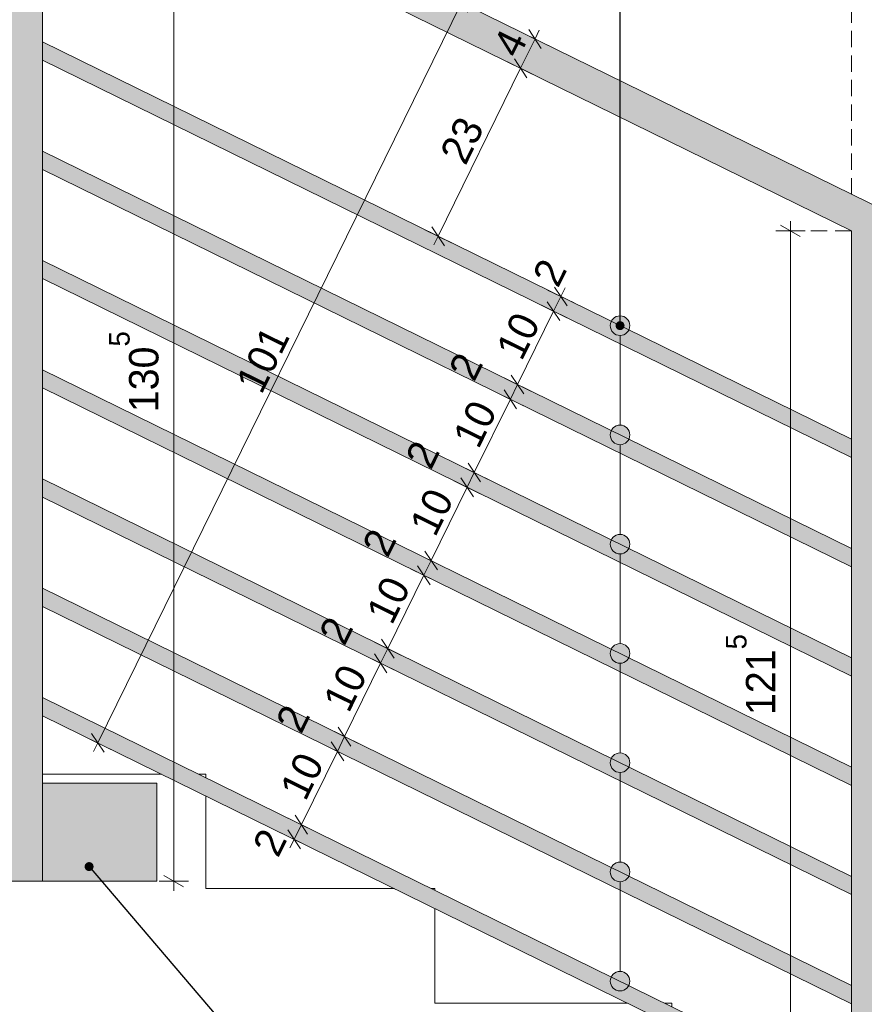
# Model space of a CAD drawing. Extents: x -445637 to -363038, y -16784 to 2261.
# Tile 6 of 29: x -439149 to -438116, y -15784 to -14579. Entities that reach past the tile are written whole.
import ezdxf

# ---------------------------------------------------------------- set-up
doc = ezdxf.new("R2010")
doc.units = 0
doc.header["$MEASUREMENT"] = 0
doc.linetypes.add('Krawędzie ukryte', pattern=[30, 20, -10])
doc.layers.add('Arch balustrady', color=7, linetype='Continuous')
doc.layers.add('INWENT WYMIARY', color=7, linetype='Continuous')
for name, color, linetype, lineweight in [('Arch balustrady_Nr_Pióra__21', 7, 'Continuous', 13), ('Arch balustrady_Nr_Pióra__41', 7, 'Continuous', 9), ('Arch balustrady_Nr_Pióra__5', 7, 'Continuous', 13), ('Arch opisy_Nr_Pióra__21', 7, 'Continuous', 13), ('INWENT WYMIARY_Nr_Pióra__21', 7, 'Continuous', 13), ('Istniejące schody_Nr_Pióra__5', 7, 'Continuous', 13)]:
    doc.layers.add(name, color=color, linetype=linetype, lineweight=lineweight)
doc.layers.add('arch wypelnienia_Nr_Pióra__2', color=7, linetype='Continuous', lineweight=13, true_color=0x7f7f7f)
doc.styles.add('GENERATED_STYLE_1', font='txt')
doc.styles.add('GENERATED_STYLE_2', font='txt')
doc.dimstyles.new('GENERATED_STYLE__1', dxfattribs={"dimtxt": 35.999999, "dimasz": 18.24, "dimexe": 0.18, "dimexo": 0, "dimgap": 0.09, "dimtad": 1, "dimdec": 0, "dimlfac": 0.1, "dimzin": 0, "dimdsep": 46, "dimtxsty": 'GENERATED_STYLE_1', "dimblk": 'ARROWHEAD_2', "dimblk1": 'ARROWHEAD_2', "dimblk2": 'ARROWHEAD_2', "dimcen": 0.09, "dimclrd": 7, "dimclre": 7, "dimclrt": 7, "dimazin": 0, "dimtfac": 1, "dimtdec": 4, "dimtmove": 0, "dimatfit": 3, "dimfxl": 0, "dimtolj": 1, "dimtzin": 0, "dimarcsym": 0})
doc.dimstyles.new('GENERATED_STYLE__2', dxfattribs={"dimtxt": 35.999999, "dimasz": 18.24, "dimexe": 0.18, "dimexo": 0, "dimgap": 0.09, "dimtad": 1, "dimdec": 0, "dimlfac": 0.1, "dimzin": 0, "dimdsep": 46, "dimtxsty": 'GENERATED_STYLE_1', "dimblk": 'ARROWHEAD_2', "dimblk1": 'ARROWHEAD_2', "dimblk2": 'ARROWHEAD_2', "dimcen": 0.09, "dimclrd": 7, "dimclre": 7, "dimclrt": 7, "dimazin": 0, "dimtfac": 1, "dimtdec": 4, "dimtmove": 2, "dimatfit": 3, "dimfxl": 0, "dimtolj": 1, "dimtzin": 0, "dimarcsym": 0})
doc.dimstyles.new('GENERATED_STYLE__3', dxfattribs={"dimtxt": 35.999999, "dimasz": 18.24, "dimexe": 0.18, "dimexo": 0, "dimgap": 0.09, "dimtad": 1, "dimtih": 1, "dimtoh": 1, "dimdec": 0, "dimlfac": 0.1, "dimzin": 0, "dimdsep": 46, "dimtxsty": 'GENERATED_STYLE_1', "dimblk": 'ARROWHEAD_2', "dimblk1": 'ARROWHEAD_2', "dimblk2": 'ARROWHEAD_2', "dimcen": 0.09, "dimclrd": 7, "dimclre": 7, "dimclrt": 7, "dimazin": 0, "dimtfac": 1, "dimtdec": 4, "dimtmove": 0, "dimatfit": 3, "dimfxl": 0, "dimtolj": 1, "dimtzin": 0, "dimarcsym": 0})
doc.dimstyles.new('GENERATED_STYLE__7', dxfattribs={"dimtxt": 0.18, "dimasz": 21.888, "dimexe": 0.18, "dimexo": 0.0625, "dimgap": 0.09, "dimtad": 0, "dimtih": 1, "dimtoh": 1, "dimdec": 4, "dimzin": 0, "dimdsep": 46, "dimcen": 0.09, "dimadec": 0, "dimazin": 0, "dimtfac": 1, "dimtdec": 4, "dimtmove": 0, "dimatfit": 3, "dimldrblk": 'ARROWHEAD_11', "dimfxl": 0, "dimtolj": 1, "dimtzin": 0, "dimarcsym": 0})

# ---------------------------------------------------------------- blocks, each defined once
blk = doc.blocks.new('Linia_1', base_point=(-438414.6, -14953.8))
at = {"layer": 'Arch balustrady_Nr_Pióra__21', "linetype": 'Continuous'}
for points in [[(-438402.6, -14953.8), (-438403.6, -14949.2), (-438406.2, -14945.3), (-438410.1, -14942.7), (-438414.6, -14941.8), (-438419.2, -14942.7), (-438423.1, -14945.3), (-438425.7, -14949.2), (-438426.6, -14953.8), (-438425.7, -14958.4), (-438423.1, -14962.3), (-438419.2, -14964.9), (-438414.6, -14965.8), (-438410.1, -14964.9), (-438406.2, -14962.3), (-438403.6, -14958.4)], [(-438402.6, -15087.5), (-438403.6, -15082.9), (-438406.2, -15079), (-438410.1, -15076.4), (-438414.6, -15075.5), (-438419.2, -15076.4), (-438423.1, -15079), (-438425.7, -15082.9), (-438426.6, -15087.5), (-438425.7, -15092.1), (-438423.1, -15095.9), (-438419.2, -15098.5), (-438414.6, -15099.5), (-438410.1, -15098.5), (-438406.2, -15095.9), (-438403.6, -15092.1)]]:
    blk.add_hatch(color=256, dxfattribs=at).paths.add_polyline_path(points, flags=0)
for centre in [(-438414.6, -14953.8), (-438414.6, -15087.5)]:
    blk.add_circle(centre, 12, dxfattribs=at)
at = {"layer": 'Arch balustrady_Nr_Pióra__41', "linetype": 'Continuous'}
blk.add_line((-438414.6, -14965.8), (-438414.6, -15075.5), dxfattribs=at)
blk = doc.blocks.new('Linia_2', base_point=(-438414.6, -15087.5))
at = {"layer": 'Arch balustrady_Nr_Pióra__21', "linetype": 'Continuous'}
for points in [[(-438402.6, -15087.5), (-438403.6, -15082.9), (-438406.2, -15079), (-438410.1, -15076.4), (-438414.6, -15075.5), (-438419.2, -15076.4), (-438423.1, -15079), (-438425.7, -15082.9), (-438426.6, -15087.5), (-438425.7, -15092.1), (-438423.1, -15095.9), (-438419.2, -15098.5), (-438414.6, -15099.5), (-438410.1, -15098.5), (-438406.2, -15095.9), (-438403.6, -15092.1)], [(-438402.6, -15221.2), (-438403.6, -15216.6), (-438406.2, -15212.7), (-438410.1, -15210.1), (-438414.6, -15209.2), (-438419.2, -15210.1), (-438423.1, -15212.7), (-438425.7, -15216.6), (-438426.6, -15221.2), (-438425.7, -15225.8), (-438423.1, -15229.6), (-438419.2, -15232.2), (-438414.6, -15233.2), (-438410.1, -15232.2), (-438406.2, -15229.6), (-438403.6, -15225.8)]]:
    blk.add_hatch(color=256, dxfattribs=at).paths.add_polyline_path(points, flags=0)
for centre in [(-438414.6, -15087.5), (-438414.6, -15221.2)]:
    blk.add_circle(centre, 12, dxfattribs=at)
at = {"layer": 'Arch balustrady_Nr_Pióra__41', "linetype": 'Continuous'}
blk.add_line((-438414.6, -15099.5), (-438414.6, -15209.2), dxfattribs=at)
blk = doc.blocks.new('Linia_3', base_point=(-438414.6, -15221.2))
at = {"layer": 'Arch balustrady_Nr_Pióra__21', "linetype": 'Continuous'}
for points in [[(-438402.6, -15221.2), (-438403.6, -15216.6), (-438406.2, -15212.7), (-438410.1, -15210.1), (-438414.6, -15209.2), (-438419.2, -15210.1), (-438423.1, -15212.7), (-438425.7, -15216.6), (-438426.6, -15221.2), (-438425.7, -15225.8), (-438423.1, -15229.6), (-438419.2, -15232.2), (-438414.6, -15233.2), (-438410.1, -15232.2), (-438406.2, -15229.6), (-438403.6, -15225.8)], [(-438402.6, -15354.9), (-438403.6, -15350.3), (-438406.2, -15346.4), (-438410.1, -15343.8), (-438414.6, -15342.9), (-438419.2, -15343.8), (-438423.1, -15346.4), (-438425.7, -15350.3), (-438426.6, -15354.9), (-438425.7, -15359.4), (-438423.1, -15363.3), (-438419.2, -15365.9), (-438414.6, -15366.9), (-438410.1, -15365.9), (-438406.2, -15363.3), (-438403.6, -15359.4)]]:
    blk.add_hatch(color=256, dxfattribs=at).paths.add_polyline_path(points, flags=0)
for centre in [(-438414.6, -15221.2), (-438414.6, -15354.9)]:
    blk.add_circle(centre, 12, dxfattribs=at)
at = {"layer": 'Arch balustrady_Nr_Pióra__41', "linetype": 'Continuous'}
blk.add_line((-438414.6, -15233.2), (-438414.6, -15342.9), dxfattribs=at)
blk = doc.blocks.new('Linia_4', base_point=(-438414.6, -15354.9))
at = {"layer": 'Arch balustrady_Nr_Pióra__21', "linetype": 'Continuous'}
for points in [[(-438402.6, -15354.9), (-438403.6, -15350.3), (-438406.2, -15346.4), (-438410.1, -15343.8), (-438414.6, -15342.9), (-438419.2, -15343.8), (-438423.1, -15346.4), (-438425.7, -15350.3), (-438426.6, -15354.9), (-438425.7, -15359.4), (-438423.1, -15363.3), (-438419.2, -15365.9), (-438414.6, -15366.9), (-438410.1, -15365.9), (-438406.2, -15363.3), (-438403.6, -15359.4)], [(-438402.6, -15488.6), (-438403.6, -15484), (-438406.2, -15480.1), (-438410.1, -15477.5), (-438414.6, -15476.6), (-438419.2, -15477.5), (-438423.1, -15480.1), (-438425.7, -15484), (-438426.6, -15488.6), (-438425.7, -15493.1), (-438423.1, -15497), (-438419.2, -15499.6), (-438414.6, -15500.6), (-438410.1, -15499.6), (-438406.2, -15497), (-438403.6, -15493.1)]]:
    blk.add_hatch(color=256, dxfattribs=at).paths.add_polyline_path(points, flags=0)
for centre in [(-438414.6, -15354.9), (-438414.6, -15488.6)]:
    blk.add_circle(centre, 12, dxfattribs=at)
at = {"layer": 'Arch balustrady_Nr_Pióra__41', "linetype": 'Continuous'}
blk.add_line((-438414.6, -15366.9), (-438414.6, -15476.6), dxfattribs=at)
blk = doc.blocks.new('Linia_5', base_point=(-438414.6, -15488.6))
at = {"layer": 'Arch balustrady_Nr_Pióra__21', "linetype": 'Continuous'}
for points in [[(-438402.6, -15488.6), (-438403.6, -15484), (-438406.2, -15480.1), (-438410.1, -15477.5), (-438414.6, -15476.6), (-438419.2, -15477.5), (-438423.1, -15480.1), (-438425.7, -15484), (-438426.6, -15488.6), (-438425.7, -15493.1), (-438423.1, -15497), (-438419.2, -15499.6), (-438414.6, -15500.6), (-438410.1, -15499.6), (-438406.2, -15497), (-438403.6, -15493.1)], [(-438402.6, -15622.2), (-438403.6, -15617.7), (-438406.2, -15613.8), (-438410.1, -15611.2), (-438414.6, -15610.2), (-438419.2, -15611.2), (-438423.1, -15613.8), (-438425.7, -15617.7), (-438426.6, -15622.2), (-438425.7, -15626.8), (-438423.1, -15630.7), (-438419.2, -15633.3), (-438414.6, -15634.2), (-438410.1, -15633.3), (-438406.2, -15630.7), (-438403.6, -15626.8)]]:
    blk.add_hatch(color=256, dxfattribs=at).paths.add_polyline_path(points, flags=0)
for centre in [(-438414.6, -15488.6), (-438414.6, -15622.2)]:
    blk.add_circle(centre, 12, dxfattribs=at)
at = {"layer": 'Arch balustrady_Nr_Pióra__41', "linetype": 'Continuous'}
blk.add_line((-438414.6, -15500.6), (-438414.6, -15610.2), dxfattribs=at)
blk = doc.blocks.new('Linia_6', base_point=(-438414.6, -15622.2))
at = {"layer": 'Arch balustrady_Nr_Pióra__21', "linetype": 'Continuous'}
for points in [[(-438402.6, -15622.2), (-438403.6, -15617.7), (-438406.2, -15613.8), (-438410.1, -15611.2), (-438414.6, -15610.2), (-438419.2, -15611.2), (-438423.1, -15613.8), (-438425.7, -15617.7), (-438426.6, -15622.2), (-438425.7, -15626.8), (-438423.1, -15630.7), (-438419.2, -15633.3), (-438414.6, -15634.2), (-438410.1, -15633.3), (-438406.2, -15630.7), (-438403.6, -15626.8)], [(-438402.6, -15755.9), (-438403.6, -15751.4), (-438406.2, -15747.5), (-438410.1, -15744.9), (-438414.6, -15743.9), (-438419.2, -15744.9), (-438423.1, -15747.5), (-438425.7, -15751.4), (-438426.6, -15755.9), (-438425.7, -15760.5), (-438423.1, -15764.4), (-438419.2, -15767), (-438414.6, -15767.9), (-438410.1, -15767), (-438406.2, -15764.4), (-438403.6, -15760.5)]]:
    blk.add_hatch(color=256, dxfattribs=at).paths.add_polyline_path(points, flags=0)
for centre in [(-438414.6, -15622.2), (-438414.6, -15755.9)]:
    blk.add_circle(centre, 12, dxfattribs=at)
at = {"layer": 'Arch balustrady_Nr_Pióra__41', "linetype": 'Continuous'}
blk.add_line((-438414.6, -15634.2), (-438414.6, -15743.9), dxfattribs=at)
blk = doc.blocks.new('*D163')
at = {"layer": 'INWENT WYMIARY_Nr_Pióra__21', "linetype": 'Continuous'}
for p, q in [((-439191.3, -14095), (-439191.3, -14059)), ((-437771.3, -14095), (-437771.3, -14059)), ((-439184.4, -14065), (-439198.3, -14089)), ((-437778.3, -14089), (-437764.4, -14065)), ((-439191.3, -14077), (-437771.3, -14077)), ((-437771.3, -14077), (-437759.6, -14077))]:
    blk.add_line(p, q, dxfattribs=at)
at = {"layer": 'INWENT WYMIARY_Nr_Pióra__21', "char_height": 36, "attachment_point": 7, "style": 'GENERATED_STYLE_1'}
for s, insert in [('{2}', (-439241.3, -14069.8)), ('{142}', (-438515.9, -14069.8))]:
    blk.add_mtext(s, dxfattribs=dict(at, insert=insert))
blk = doc.blocks.new('ARROWHEAD_2')
at = {"color": 0, "linetype": 'Continuous', "lineweight": 0}
for p, q in [((0, 0), (-1, 0)), ((-0.378, -0.655), (0.378, 0.655))]:
    blk.add_line(p, q, dxfattribs=at)
blk = doc.blocks.new('*D169')
at = {"layer": 'INWENT WYMIARY_Nr_Pióra__21', "linetype": 'Continuous'}
for p, q in [((-438194.2, -14844.7), (-438218.2, -14830.8)), ((-438206.2, -14837.8), (-438206.2, -14826)), ((-438188.2, -14837.8), (-438224.2, -14837.8)), ((-438206.2, -16053.6), (-438206.2, -14837.8)), ((-438218.2, -16046.7), (-438194.2, -16060.6)), ((-438188.2, -16053.6), (-438224.2, -16053.6)), ((-438206.2, -16065.4), (-438206.2, -16053.6))]:
    blk.add_line(p, q, dxfattribs=at)
at = {"layer": 'INWENT WYMIARY_Nr_Pióra__21', "insert": (-438224.6, -15430.3), "char_height": 36, "attachment_point": 7, "rotation": 90, "style": 'GENERATED_STYLE_2'}
blk.add_mtext('{121\\A1{\\H0.7x;\\S5^  ;}}', dxfattribs=at)
blk = doc.blocks.new('*D170')
at = {"layer": 'INWENT WYMIARY_Nr_Pióra__21', "linetype": 'Continuous'}
for p, q in [((-438948.6, -14333.8), (-438972.6, -14320)), ((-438960.6, -14326.9), (-438960.6, -14315.2)), ((-438942.6, -14326.9), (-438978.6, -14326.9)), ((-438960.6, -15633.6), (-438960.6, -14326.9)), ((-438942.6, -15633.6), (-438978.6, -15633.6)), ((-438972.6, -15626.7), (-438948.6, -15640.6)), ((-438960.6, -15645.4), (-438960.6, -15633.6))]:
    blk.add_line(p, q, dxfattribs=at)
at = {"layer": 'INWENT WYMIARY_Nr_Pióra__21', "insert": (-438978.8, -15059.7), "char_height": 36, "attachment_point": 7, "rotation": 90, "style": 'GENERATED_STYLE_2'}
blk.add_mtext('{130\\A1{\\H0.7x;\\S5^  ;}}', dxfattribs=at)
blk = doc.blocks.new('*D173')
at = {"layer": 'INWENT WYMIARY_Nr_Pióra__21', "linetype": 'Continuous'}
for p, q in [((-438592.6, -14566.6), (-438624.9, -14550.8)), ((-438601, -14570.2), (-438616.4, -14547.2)), ((-438608.7, -14558.7), (-438603.5, -14548.2)), ((-439053.6, -15464.4), (-438608.7, -14558.7)), ((-439037.4, -15472.3), (-439069.7, -15456.4)), ((-439061.3, -15452.9), (-439045.9, -15475.9)), ((-439058.8, -15474.9), (-439053.6, -15464.4))]:
    blk.add_line(p, q, dxfattribs=at)
at = {"layer": 'INWENT WYMIARY_Nr_Pióra__21', "insert": (-438852.9, -15039.4), "char_height": 36, "attachment_point": 7, "rotation": 63.8384, "style": 'GENERATED_STYLE_1'}
blk.add_mtext('{101}', dxfattribs=at)
blk = doc.blocks.new('*D174')
at = {"layer": 'INWENT WYMIARY_Nr_Pióra__21', "linetype": 'Continuous'}
for p, q in [((-438536.2, -14638.9), (-438518.6, -14603)), ((-438520.1, -14646.8), (-438552.4, -14630.9)), ((-438543.9, -14627.4), (-438528.5, -14650.4)), ((-438637.2, -14844.4), (-438536.2, -14638.9)), ((-438621, -14852.4), (-438653.4, -14836.5)), ((-438644.9, -14832.9), (-438629.5, -14856)), ((-438642.4, -14855), (-438637.2, -14844.4))]:
    blk.add_line(p, q, dxfattribs=at)
at = {"layer": 'INWENT WYMIARY_Nr_Pióra__21', "char_height": 36, "attachment_point": 7, "rotation": 63.8384, "style": 'GENERATED_STYLE_1'}
for s, insert in [('{4}', (-438538.9, -14628.1)), ('{23}', (-438603.3, -14759.2))]:
    blk.add_mtext(s, dxfattribs=dict(at, insert=insert))
blk = doc.blocks.new('*D175')
at = {"layer": 'INWENT WYMIARY_Nr_Pióra__21', "linetype": 'Continuous'}
for p, q in [((-438502.4, -14610.9), (-438534.7, -14595)), ((-438510.9, -14614.5), (-438526.3, -14591.5)), ((-438518.6, -14603), (-438513.4, -14592.4)), ((-438536.2, -14638.9), (-438518.6, -14603)), ((-438543.9, -14627.4), (-438528.5, -14650.4))]:
    blk.add_line(p, q, dxfattribs=at)
at = {"layer": 'INWENT WYMIARY_Nr_Pióra__21', "char_height": 36, "attachment_point": 7, "rotation": 63.8384, "style": 'GENERATED_STYLE_1'}
for s, insert in [('{4}', (-438538.9, -14628.1)), ('{23}', (-438603.3, -14759.2))]:
    blk.add_mtext(s, dxfattribs=dict(at, insert=insert))
blk = doc.blocks.new('*D176')
at = {"layer": 'INWENT WYMIARY_Nr_Pióra__21', "linetype": 'Continuous'}
for p, q in [((-438503.2, -14910.3), (-438470.9, -14926.1)), ((-438479.4, -14929.7), (-438494.8, -14906.7)), ((-438481.9, -14907.7), (-438487.1, -14918.2)), ((-438488.2, -14947.6), (-438503.6, -14924.6)), ((-438487.1, -14918.2), (-438495.9, -14936.1)), ((-438495.9, -14936.1), (-438540, -15025.9)), ((-438512, -14928.2), (-438479.7, -14944.1))]:
    blk.add_line(p, q, dxfattribs=at)
at = {"layer": 'INWENT WYMIARY_Nr_Pióra__21', "char_height": 36, "attachment_point": 7, "rotation": 63.8384, "style": 'GENERATED_STYLE_1'}
for s, insert in [('{2}', (-438490.5, -14908.8)), ('{10}', (-438534.6, -14998.5)), ('{2}', (-438593.1, -15023.8)), ('{10}', (-438587.5, -15106.2)), ('{2}', (-438646, -15131.5)), ('{10}', (-438640.4, -15213.9)), ('{2}', (-438698.9, -15239.2)), ('{10}', (-438693.3, -15321.6)), ('{2}', (-438751.8, -15346.9)), ('{10}', (-438746.2, -15429.3)), ('{2}', (-438804.7, -15454.6)), ('{10}', (-438799.1, -15537.1)), ('{2}', (-438833, -15606.1))]:
    blk.add_mtext(s, dxfattribs=dict(at, insert=insert))
blk = doc.blocks.new('*D177')
at = {"layer": 'INWENT WYMIARY_Nr_Pióra__21', "linetype": 'Continuous'}
for p, q in [((-438488.2, -14947.6), (-438503.6, -14924.6)), ((-438495.9, -14936.1), (-438540, -15025.9)), ((-438532.3, -15037.4), (-438547.7, -15014.4))]:
    blk.add_line(p, q, dxfattribs=at)
at = {"layer": 'INWENT WYMIARY_Nr_Pióra__21', "char_height": 36, "attachment_point": 7, "rotation": 63.8384, "style": 'GENERATED_STYLE_1'}
for s, insert in [('{2}', (-438490.5, -14908.8)), ('{10}', (-438534.6, -14998.5)), ('{2}', (-438593.1, -15023.8)), ('{10}', (-438587.5, -15106.2)), ('{2}', (-438646, -15131.5)), ('{10}', (-438640.4, -15213.9)), ('{2}', (-438698.9, -15239.2)), ('{10}', (-438693.3, -15321.6)), ('{2}', (-438751.8, -15346.9)), ('{10}', (-438746.2, -15429.3)), ('{2}', (-438804.7, -15454.6)), ('{10}', (-438799.1, -15537.1)), ('{2}', (-438833, -15606.1))]:
    blk.add_mtext(s, dxfattribs=dict(at, insert=insert))
blk = doc.blocks.new('*D178')
at = {"layer": 'INWENT WYMIARY_Nr_Pióra__21', "linetype": 'Continuous'}
for p, q in [((-438495.9, -14936.1), (-438540, -15025.9)), ((-438556.1, -15018), (-438523.8, -15033.8)), ((-438532.3, -15037.4), (-438547.7, -15014.4)), ((-438541.1, -15055.4), (-438556.5, -15032.3)), ((-438540, -15025.9), (-438548.8, -15043.8)), ((-438548.8, -15043.8), (-438592.9, -15133.6)), ((-438565, -15035.9), (-438532.6, -15051.8))]:
    blk.add_line(p, q, dxfattribs=at)
at = {"layer": 'INWENT WYMIARY_Nr_Pióra__21', "char_height": 36, "attachment_point": 7, "rotation": 63.8384, "style": 'GENERATED_STYLE_1'}
for s, insert in [('{2}', (-438490.5, -14908.8)), ('{10}', (-438534.6, -14998.5)), ('{2}', (-438593.1, -15023.8)), ('{10}', (-438587.5, -15106.2)), ('{2}', (-438646, -15131.5)), ('{10}', (-438640.4, -15213.9)), ('{2}', (-438698.9, -15239.2)), ('{10}', (-438693.3, -15321.6)), ('{2}', (-438751.8, -15346.9)), ('{10}', (-438746.2, -15429.3)), ('{2}', (-438804.7, -15454.6)), ('{10}', (-438799.1, -15537.1)), ('{2}', (-438833, -15606.1))]:
    blk.add_mtext(s, dxfattribs=dict(at, insert=insert))
blk = doc.blocks.new('*D179')
at = {"layer": 'INWENT WYMIARY_Nr_Pióra__21', "linetype": 'Continuous'}
for p, q in [((-438541.1, -15055.4), (-438556.5, -15032.3)), ((-438548.8, -15043.8), (-438592.9, -15133.6)), ((-438609, -15125.7), (-438576.7, -15141.5)), ((-438585.2, -15145.1), (-438600.6, -15122.1)), ((-438592.9, -15133.6), (-438601.7, -15151.6))]:
    blk.add_line(p, q, dxfattribs=at)
at = {"layer": 'INWENT WYMIARY_Nr_Pióra__21', "char_height": 36, "attachment_point": 7, "rotation": 63.8384, "style": 'GENERATED_STYLE_1'}
for s, insert in [('{2}', (-438490.5, -14908.8)), ('{10}', (-438534.6, -14998.5)), ('{2}', (-438593.1, -15023.8)), ('{10}', (-438587.5, -15106.2)), ('{2}', (-438646, -15131.5)), ('{10}', (-438640.4, -15213.9)), ('{2}', (-438698.9, -15239.2)), ('{10}', (-438693.3, -15321.6)), ('{2}', (-438751.8, -15346.9)), ('{10}', (-438746.2, -15429.3)), ('{2}', (-438804.7, -15454.6)), ('{10}', (-438799.1, -15537.1)), ('{2}', (-438833, -15606.1))]:
    blk.add_mtext(s, dxfattribs=dict(at, insert=insert))
blk = doc.blocks.new('*D180')
at = {"layer": 'INWENT WYMIARY_Nr_Pióra__21', "linetype": 'Continuous'}
for p, q in [((-438585.2, -15145.1), (-438600.6, -15122.1)), ((-438594, -15163.1), (-438609.4, -15140)), ((-438592.9, -15133.6), (-438601.7, -15151.6)), ((-438601.7, -15151.6), (-438645.8, -15241.3))]:
    blk.add_line(p, q, dxfattribs=at)
at = {"layer": 'INWENT WYMIARY_Nr_Pióra__21', "char_height": 36, "attachment_point": 7, "rotation": 63.8384, "style": 'GENERATED_STYLE_1'}
for s, insert in [('{2}', (-438490.5, -14908.8)), ('{10}', (-438534.6, -14998.5)), ('{2}', (-438593.1, -15023.8)), ('{10}', (-438587.5, -15106.2)), ('{2}', (-438646, -15131.5)), ('{10}', (-438640.4, -15213.9)), ('{2}', (-438698.9, -15239.2)), ('{10}', (-438693.3, -15321.6)), ('{2}', (-438751.8, -15346.9)), ('{10}', (-438746.2, -15429.3)), ('{2}', (-438804.7, -15454.6)), ('{10}', (-438799.1, -15537.1)), ('{2}', (-438833, -15606.1))]:
    blk.add_mtext(s, dxfattribs=dict(at, insert=insert))
blk = doc.blocks.new('*D181')
at = {"layer": 'INWENT WYMIARY_Nr_Pióra__21', "linetype": 'Continuous'}
for p, q in [((-438617.9, -15143.6), (-438585.6, -15159.5)), ((-438594, -15163.1), (-438609.4, -15140)), ((-438592.9, -15133.6), (-438601.7, -15151.6)), ((-438601.7, -15151.6), (-438645.8, -15241.3)), ((-438662, -15233.4), (-438629.6, -15249.2)), ((-438638.1, -15252.8), (-438653.5, -15229.8)), ((-438645.8, -15241.3), (-438654.6, -15259.3))]:
    blk.add_line(p, q, dxfattribs=at)
at = {"layer": 'INWENT WYMIARY_Nr_Pióra__21', "char_height": 36, "attachment_point": 7, "rotation": 63.8384, "style": 'GENERATED_STYLE_1'}
for s, insert in [('{2}', (-438490.5, -14908.8)), ('{10}', (-438534.6, -14998.5)), ('{2}', (-438593.1, -15023.8)), ('{10}', (-438587.5, -15106.2)), ('{2}', (-438646, -15131.5)), ('{10}', (-438640.4, -15213.9)), ('{2}', (-438698.9, -15239.2)), ('{10}', (-438693.3, -15321.6)), ('{2}', (-438751.8, -15346.9)), ('{10}', (-438746.2, -15429.3)), ('{2}', (-438804.7, -15454.6)), ('{10}', (-438799.1, -15537.1)), ('{2}', (-438833, -15606.1))]:
    blk.add_mtext(s, dxfattribs=dict(at, insert=insert))
blk = doc.blocks.new('*D182')
at = {"layer": 'INWENT WYMIARY_Nr_Pióra__21', "linetype": 'Continuous'}
for p, q in [((-438638.1, -15252.8), (-438653.5, -15229.8)), ((-438670.8, -15251.3), (-438638.5, -15267.2)), ((-438646.9, -15270.8), (-438662.3, -15247.8)), ((-438645.8, -15241.3), (-438654.6, -15259.3)), ((-438654.6, -15259.3), (-438698.7, -15349))]:
    blk.add_line(p, q, dxfattribs=at)
at = {"layer": 'INWENT WYMIARY_Nr_Pióra__21', "char_height": 36, "attachment_point": 7, "rotation": 63.8384, "style": 'GENERATED_STYLE_1'}
for s, insert in [('{2}', (-438490.5, -14908.8)), ('{10}', (-438534.6, -14998.5)), ('{2}', (-438593.1, -15023.8)), ('{10}', (-438587.5, -15106.2)), ('{2}', (-438646, -15131.5)), ('{10}', (-438640.4, -15213.9)), ('{2}', (-438698.9, -15239.2)), ('{10}', (-438693.3, -15321.6)), ('{2}', (-438751.8, -15346.9)), ('{10}', (-438746.2, -15429.3)), ('{2}', (-438804.7, -15454.6)), ('{10}', (-438799.1, -15537.1)), ('{2}', (-438833, -15606.1))]:
    blk.add_mtext(s, dxfattribs=dict(at, insert=insert))
blk = doc.blocks.new('*D183')
at = {"layer": 'INWENT WYMIARY_Nr_Pióra__21', "linetype": 'Continuous'}
for p, q in [((-438670.8, -15251.3), (-438638.5, -15267.2)), ((-438646.9, -15270.8), (-438662.3, -15247.8)), ((-438654.6, -15259.3), (-438698.7, -15349)), ((-438714.9, -15341.1), (-438682.6, -15357)), ((-438691, -15360.5), (-438706.4, -15337.5)), ((-438698.7, -15349), (-438707.5, -15367))]:
    blk.add_line(p, q, dxfattribs=at)
at = {"layer": 'INWENT WYMIARY_Nr_Pióra__21', "char_height": 36, "attachment_point": 7, "rotation": 63.8384, "style": 'GENERATED_STYLE_1'}
for s, insert in [('{2}', (-438490.5, -14908.8)), ('{10}', (-438534.6, -14998.5)), ('{2}', (-438593.1, -15023.8)), ('{10}', (-438587.5, -15106.2)), ('{2}', (-438646, -15131.5)), ('{10}', (-438640.4, -15213.9)), ('{2}', (-438698.9, -15239.2)), ('{10}', (-438693.3, -15321.6)), ('{2}', (-438751.8, -15346.9)), ('{10}', (-438746.2, -15429.3)), ('{2}', (-438804.7, -15454.6)), ('{10}', (-438799.1, -15537.1)), ('{2}', (-438833, -15606.1))]:
    blk.add_mtext(s, dxfattribs=dict(at, insert=insert))
blk = doc.blocks.new('*D184')
at = {"layer": 'INWENT WYMIARY_Nr_Pióra__21', "linetype": 'Continuous'}
for p, q in [((-438691, -15360.5), (-438706.4, -15337.5)), ((-438723.7, -15359), (-438691.4, -15374.9)), ((-438699.8, -15378.5), (-438715.2, -15355.5)), ((-438698.7, -15349), (-438707.5, -15367))]:
    blk.add_line(p, q, dxfattribs=at)
at = {"layer": 'INWENT WYMIARY_Nr_Pióra__21', "char_height": 36, "attachment_point": 7, "rotation": 63.8384, "style": 'GENERATED_STYLE_1'}
for s, insert in [('{2}', (-438490.5, -14908.8)), ('{10}', (-438534.6, -14998.5)), ('{2}', (-438593.1, -15023.8)), ('{10}', (-438587.5, -15106.2)), ('{2}', (-438646, -15131.5)), ('{10}', (-438640.4, -15213.9)), ('{2}', (-438698.9, -15239.2)), ('{10}', (-438693.3, -15321.6)), ('{2}', (-438751.8, -15346.9)), ('{10}', (-438746.2, -15429.3)), ('{2}', (-438804.7, -15454.6)), ('{10}', (-438799.1, -15537.1)), ('{2}', (-438833, -15606.1))]:
    blk.add_mtext(s, dxfattribs=dict(at, insert=insert))
blk = doc.blocks.new('*D185')
at = {"layer": 'INWENT WYMIARY_Nr_Pióra__21', "linetype": 'Continuous'}
for p, q in [((-438723.7, -15359), (-438691.4, -15374.9)), ((-438699.8, -15378.5), (-438715.2, -15355.5)), ((-438698.7, -15349), (-438707.5, -15367)), ((-438707.5, -15367), (-438751.6, -15456.7)), ((-438743.9, -15468.2), (-438759.3, -15445.2)), ((-438767.8, -15448.8), (-438735.5, -15464.7)), ((-438751.6, -15456.7), (-438760.4, -15474.7))]:
    blk.add_line(p, q, dxfattribs=at)
at = {"layer": 'INWENT WYMIARY_Nr_Pióra__21', "char_height": 36, "attachment_point": 7, "rotation": 63.8384, "style": 'GENERATED_STYLE_1'}
for s, insert in [('{2}', (-438490.5, -14908.8)), ('{10}', (-438534.6, -14998.5)), ('{2}', (-438593.1, -15023.8)), ('{10}', (-438587.5, -15106.2)), ('{2}', (-438646, -15131.5)), ('{10}', (-438640.4, -15213.9)), ('{2}', (-438698.9, -15239.2)), ('{10}', (-438693.3, -15321.6)), ('{2}', (-438751.8, -15346.9)), ('{10}', (-438746.2, -15429.3)), ('{2}', (-438804.7, -15454.6)), ('{10}', (-438799.1, -15537.1)), ('{2}', (-438833, -15606.1))]:
    blk.add_mtext(s, dxfattribs=dict(at, insert=insert))
blk = doc.blocks.new('*D186')
at = {"layer": 'INWENT WYMIARY_Nr_Pióra__21', "linetype": 'Continuous'}
for p, q in [((-438743.9, -15468.2), (-438759.3, -15445.2)), ((-438751.6, -15456.7), (-438760.4, -15474.7)), ((-438752.7, -15486.2), (-438768.1, -15463.2))]:
    blk.add_line(p, q, dxfattribs=at)
at = {"layer": 'INWENT WYMIARY_Nr_Pióra__21', "char_height": 36, "attachment_point": 7, "rotation": 63.8384, "style": 'GENERATED_STYLE_1'}
for s, insert in [('{2}', (-438490.5, -14908.8)), ('{10}', (-438534.6, -14998.5)), ('{2}', (-438593.1, -15023.8)), ('{10}', (-438587.5, -15106.2)), ('{2}', (-438646, -15131.5)), ('{10}', (-438640.4, -15213.9)), ('{2}', (-438698.9, -15239.2)), ('{10}', (-438693.3, -15321.6)), ('{2}', (-438751.8, -15346.9)), ('{10}', (-438746.2, -15429.3)), ('{2}', (-438804.7, -15454.6)), ('{10}', (-438799.1, -15537.1)), ('{2}', (-438833, -15606.1))]:
    blk.add_mtext(s, dxfattribs=dict(at, insert=insert))
blk = doc.blocks.new('*D187')
at = {"layer": 'INWENT WYMIARY_Nr_Pióra__21', "linetype": 'Continuous'}
for p, q in [((-438751.6, -15456.7), (-438760.4, -15474.7)), ((-438776.6, -15466.7), (-438744.3, -15482.6)), ((-438752.7, -15486.2), (-438768.1, -15463.2)), ((-438760.4, -15474.7), (-438804.5, -15564.4)), ((-438796.8, -15575.9), (-438812.2, -15552.9)), ((-438820.7, -15556.5), (-438788.4, -15572.4)), ((-438804.5, -15564.4), (-438813.3, -15582.4))]:
    blk.add_line(p, q, dxfattribs=at)
at = {"layer": 'INWENT WYMIARY_Nr_Pióra__21', "char_height": 36, "attachment_point": 7, "rotation": 63.8384, "style": 'GENERATED_STYLE_1'}
for s, insert in [('{2}', (-438490.5, -14908.8)), ('{10}', (-438534.6, -14998.5)), ('{2}', (-438593.1, -15023.8)), ('{10}', (-438587.5, -15106.2)), ('{2}', (-438646, -15131.5)), ('{10}', (-438640.4, -15213.9)), ('{2}', (-438698.9, -15239.2)), ('{10}', (-438693.3, -15321.6)), ('{2}', (-438751.8, -15346.9)), ('{10}', (-438746.2, -15429.3)), ('{2}', (-438804.7, -15454.6)), ('{10}', (-438799.1, -15537.1)), ('{2}', (-438833, -15606.1))]:
    blk.add_mtext(s, dxfattribs=dict(at, insert=insert))
blk = doc.blocks.new('*D188')
at = {"layer": 'INWENT WYMIARY_Nr_Pióra__21', "linetype": 'Continuous'}
for p, q in [((-438796.8, -15575.9), (-438812.2, -15552.9)), ((-438804.5, -15564.4), (-438813.3, -15582.4)), ((-438829.5, -15574.4), (-438797.2, -15590.3)), ((-438821.1, -15570.9), (-438805.6, -15593.9)), ((-438813.3, -15582.4), (-438818.5, -15592.9))]:
    blk.add_line(p, q, dxfattribs=at)
at = {"layer": 'INWENT WYMIARY_Nr_Pióra__21', "char_height": 36, "attachment_point": 7, "rotation": 63.8384, "style": 'GENERATED_STYLE_1'}
for s, insert in [('{2}', (-438490.5, -14908.8)), ('{10}', (-438534.6, -14998.5)), ('{2}', (-438593.1, -15023.8)), ('{10}', (-438587.5, -15106.2)), ('{2}', (-438646, -15131.5)), ('{10}', (-438640.4, -15213.9)), ('{2}', (-438698.9, -15239.2)), ('{10}', (-438693.3, -15321.6)), ('{2}', (-438751.8, -15346.9)), ('{10}', (-438746.2, -15429.3)), ('{2}', (-438804.7, -15454.6)), ('{10}', (-438799.1, -15537.1)), ('{2}', (-438833, -15606.1))]:
    blk.add_mtext(s, dxfattribs=dict(at, insert=insert))
blk = doc.blocks.new('ARROWHEAD_11')
at = {"color": 0, "linetype": 'Continuous', "lineweight": 0}
blk.add_line((0, 0), (-1, 0), dxfattribs=at)
at = {"color": 0, "linetype": 'Continuous', "lineweight": 0, "const_width": 0.25, "flags": 128}
blk.add_lwpolyline([(-0.125, 0, 1), (0.125, 0, 1)], format="xyb", close=True, dxfattribs=at)

msp = doc.modelspace()

# ---------------------------------------------------------------- hatches: boundary and pattern name
at = {"layer": 'arch wypelnienia_Nr_Pióra__2', "linetype": 'Continuous'}
h = msp.add_hatch(color=256, dxfattribs=at)
h.paths.add_polyline_path([(-439311.3, -14437.7), (-439261.3, -14437.7), (-439261.3, -14584.9), (-439211.3, -14584.9), (-439211.3, -14470.5), (-439171.3, -14470.5), (-439171.3, -14326.9), (-439191.3, -14317.1), (-439191.3, -14272.5), (-437816.1, -14948.1, -0.414214), (-437779.5, -15055.2), (-438081.3, -15669.5), (-438081.3, -16053.6), (-438271.3, -16053.6), (-438271.3, -15933.6), (-438131.3, -15933.6), (-438131.3, -15917.4), (-439121.3, -15431.1), (-439121.3, -15513.6), (-438981.3, -15513.6), (-438981.3, -15633.6), (-439161.3, -15633.6), (-439161.3, -16075.6), (-439211.3, -16075.6), (-439211.3, -15890.6), (-439231.3, -15890.6), (-439231.3, -16042.7), (-439261.3, -16042.7), (-439261.3, -15502.5), (-439273.9, -15502.3, -0.376516), (-439291.3, -15482.5), (-439291.3, -15457.3), (-439311.3, -15457.3)], flags=0)
h.paths.add_polyline_path([(-438081.3, -14862.3), (-437833.7, -14984, -0.414214), (-437815.4, -15037.5), (-438081.3, -15578.8)], flags=0)
h.paths.add_polyline_path([(-439121.3, -14606.6), (-439121.3, -14351.5), (-438131.3, -14837.8), (-438131.3, -15092.9)], flags=0)
h.paths.add_polyline_path([(-439121.3, -14740.3), (-439121.3, -14628.9), (-438131.3, -15115.2), (-438131.3, -15226.6)], flags=0)
h.paths.add_polyline_path([(-439121.3, -14762.6), (-438131.3, -15248.9), (-438131.3, -15360.3), (-439121.3, -14874)], flags=0)
h.paths.add_polyline_path([(-439121.3, -14896.3), (-438131.3, -15382.6), (-438131.3, -15494), (-439121.3, -15007.7)], flags=0)
h.paths.add_polyline_path([(-439121.3, -15141.4), (-439121.3, -15030), (-438131.3, -15516.3), (-438131.3, -15627.7)], flags=0)
h.paths.add_polyline_path([(-439121.3, -15275.1), (-439121.3, -15163.7), (-438131.3, -15650), (-438131.3, -15761.4)], flags=0)
h.paths.add_polyline_path([(-439121.3, -15297.4), (-438131.3, -15783.7), (-438131.3, -15895.1), (-439121.3, -15408.8)], flags=0)
h.paths.add_polyline_path([(-439211.3, -15880.6), (-439231.3, -15880.6), (-439231.3, -15749.1), (-439211.3, -15749.1)], flags=0)
h.paths.add_polyline_path([(-439211.3, -15739.1), (-439231.3, -15739.1), (-439231.3, -15607.5), (-439211.3, -15607.5)], flags=0)
h.paths.add_polyline_path([(-439231.3, -15597.5), (-439231.3, -15502.5), (-439211.3, -15502.5), (-439211.3, -15597.5)], flags=0)
h.paths.add_polyline_path([(-439211.3, -15492.5), (-439231.3, -15492.5), (-439231.3, -15466), (-439211.3, -15466)], flags=0)
h.paths.add_polyline_path([(-439281.3, -15457.3), (-439261.3, -15457.3), (-439261.3, -15492.5), (-439271.3, -15492.5, -0.414214), (-439281.3, -15482.5)], flags=0)
h.paths.add_polyline_path([(-439211.3, -15456), (-439231.3, -15456), (-439231.3, -15361), (-439211.3, -15361)], flags=0)
h.paths.add_polyline_path([(-439231.3, -15351), (-439231.3, -15325.5), (-439211.3, -15325.5), (-439211.3, -15351)], flags=0)
h.paths.add_polyline_path([(-439231.3, -15315.5), (-439231.3, -15302.5), (-439211.3, -15302.5), (-439211.3, -15315.5)], flags=0)
h.paths.add_polyline_path([(-439231.3, -15292.5), (-439231.3, -15270.1), (-439261.3, -15270.1), (-439261.3, -15219.5), (-439211.3, -15219.5), (-439211.3, -15292.5)], flags=0)
h.paths.add_polyline_path([(-439261.3, -15161), (-439211.3, -15161), (-439211.3, -15185.8), (-439211.3, -15209.5), (-439261.3, -15209.5)], flags=0)
h.paths.add_polyline_path([(-439211.3, -15078), (-439211.3, -15151), (-439261.3, -15151), (-439261.3, -15078)], flags=0)
h.paths.add_polyline_path([(-439261.3, -15068), (-439261.3, -15019.5), (-439211.3, -15019.5), (-439211.3, -15068)], flags=0)
h.paths.add_polyline_path([(-439211.3, -14936.5), (-439211.3, -15009.5), (-439261.3, -15009.5), (-439261.3, -14936.5)], flags=0)
h.paths.add_polyline_path([(-439211.3, -14878), (-439211.3, -14926.5), (-439261.3, -14926.5), (-439261.3, -14878)], flags=0)
h.paths.add_polyline_path([(-439211.3, -14794.9), (-439211.3, -14868), (-439261.3, -14868), (-439261.3, -14794.9)], flags=0)
h.paths.add_polyline_path([(-439261.3, -14784.9), (-439261.3, -14736.5), (-439211.3, -14736.5), (-439211.3, -14784.9)], flags=0)
h.paths.add_polyline_path([(-439261.3, -14726.5), (-439261.3, -14594.9), (-439211.3, -14594.9), (-439211.3, -14726.5)], flags=0)

# ---------------------------------------------------------------- linework, layer by layer
at = {"layer": 'Arch balustrady_Nr_Pióra__5', "linetype": 'Continuous'}
for p, q in [((-437816.1, -14948.1), (-439191.3, -14272.5)), ((-439121.3, -15633.6), (-439121.3, -14351.5)), ((-438131.3, -14837.8), (-439121.3, -14351.5)), ((-438131.3, -15092.9), (-439121.3, -14606.6)), ((-438131.3, -15115.2), (-439121.3, -14628.9)), ((-438131.3, -15226.6), (-439121.3, -14740.3)), ((-438131.3, -15248.9), (-439121.3, -14762.6)), ((-438131.3, -16053.6), (-438131.3, -14837.8)), ((-438131.3, -15360.3), (-439121.3, -14874)), ((-438131.3, -15382.6), (-439121.3, -14896.3)), ((-438131.3, -15494), (-439121.3, -15007.7)), ((-438131.3, -15516.3), (-439121.3, -15030)), ((-438131.3, -15627.7), (-439121.3, -15141.4)), ((-438131.3, -15650), (-439121.3, -15163.7)), ((-438131.3, -15761.4), (-439121.3, -15275.1)), ((-438131.3, -15783.7), (-439121.3, -15297.4)), ((-438131.3, -15895.1), (-439121.3, -15408.8)), ((-438131.3, -15917.4), (-439121.3, -15431.1)), ((-439121.3, -15513.6), (-438981.3, -15513.6)), ((-438981.3, -15513.6), (-438981.3, -15633.6)), ((-439161.3, -15633.6), (-438981.3, -15633.6))]:
    msp.add_line(p, q, dxfattribs=at)
at = {"layer": 'Istniejące schody_Nr_Pióra__5', "linetype": 'Krawędzie ukryte'}
for p, q in [((-438131.3, -14793.2), (-438131.3, -14255.5)), ((-438131.3, -14837.8), (-438206.2, -14837.8))]:
    msp.add_line(p, q, dxfattribs=at)
at = {"layer": 'Istniejące schody_Nr_Pióra__5', "linetype": 'Continuous'}
for p, q in [((-439121.3, -15502.7), (-438975.6, -15502.7)), ((-438930.2, -15502.7), (-438921.3, -15502.7)), ((-438921.3, -15502.7), (-438921.3, -15507)), ((-438921.3, -15529.3), (-438921.3, -15642.7)), ((-438921.3, -15642.7), (-438690.6, -15642.7)), ((-438645.2, -15642.7), (-438641.3, -15642.7)), ((-438641.3, -15642.7), (-438641.3, -15644.6)), ((-438641.3, -15666.9), (-438641.3, -15782.7)), ((-438641.3, -15782.7), (-438405.6, -15782.7)), ((-438360.2, -15782.7), (-438351.3, -15782.7)), ((-438351.3, -15782.7), (-438351.3, -15787))]:
    msp.add_line(p, q, dxfattribs=at)

# ---------------------------------------------------------------- block references
at = {"layer": 'Arch balustrady', "linetype": 'Continuous'}
for name, p in [('Linia_1', (-438414.6, -14953.8)), ('Linia_2', (-438414.6, -15087.5)), ('Linia_3', (-438414.6, -15221.2)), ('Linia_4', (-438414.6, -15354.9)), ('Linia_5', (-438414.6, -15488.6)), ('Linia_6', (-438414.6, -15622.2))]:
    msp.add_blockref(name, p, dxfattribs=at)

# ---------------------------------------------------------------- dimensions: what is measured, and where the dimension line sits
at = {"layer": 'INWENT WYMIARY', "linetype": 'Continuous'}
dim = msp.add_linear_dim(base=(-439211.3, -14077), p1=(-439191.3, -14272.5), p2=(-437771.3, -15131.6), dimstyle='GENERATED_STYLE__3', dxfattribs=at)
dim.commit()
dim.dimension.update_dxf_attribs({"geometry": '*D163', "text_midpoint": (-438474.9, -14051.8)})
for base, p1, p2, angle, dimstyle, picture, middle in [((-438960.6, -15633.6), (-438981.3, -15633.6), (-439171.3, -14326.9), 90, 'GENERATED_STYLE__2', '*D170', (-438985.8, -14982.7)), ((-439053.6, -15464.4), (-439516, -15237.2), (-439071.1, -14331.6), 63.8384, 'GENERATED_STYLE__1', '*D173', (-438850.9, -14994.7)), ((-438637.2, -14844.4), (-438511, -14651.3), (-438795.7, -14466.9), 63.8384, 'GENERATED_STYLE__1', '*D175', (-438549.1, -14607.9)), ((-438637.2, -14844.4), (-438914.3, -14708.3), (-438511, -14651.3), 63.8384, 'GENERATED_STYLE__1', '*D174', (-438607.4, -14726.7)), ((-438206.2, -16053.6), (-437929, -16053.6), (-437789, -14837.8), 90, 'GENERATED_STYLE__2', '*D169', (-438231.4, -15353.3)), ((-438487.1, -14918.2), (-438831, -15440), (-438882.7, -15526), 243.8384, 'GENERATED_STYLE__1', '*D187', (-438803.2, -15504.6)), ((-438487.1, -14918.2), (-438882.7, -15526), (-438729.3, -15623.7), 243.8384, 'GENERATED_STYLE__1', '*D188', (-438843.2, -15585.9)), ((-438487.1, -14918.2), (-438403, -14959.5), (-438540.7, -14914.1), 243.8384, 'GENERATED_STYLE__1', '*D176', (-438500.6, -14888.6)), ((-438487.1, -14918.2), (-438540.7, -14914.1), (-438565.6, -15013.3), 243.8384, 'GENERATED_STYLE__1', '*D177', (-438538.7, -14966.1)), ((-438487.1, -14918.2), (-438565.6, -15013.3), (-438576.9, -15030), 243.8384, 'GENERATED_STYLE__1', '*D178', (-438603.2, -15003.6)), ((-438487.1, -14918.2), (-438576.9, -15030), (-438642.7, -15109.1), 243.8384, 'GENERATED_STYLE__1', '*D179', (-438591.6, -15073.8)), ((-438487.1, -14918.2), (-438642.7, -15109.1), (-438654.6, -15125.6), 243.8384, 'GENERATED_STYLE__1', '*D180', (-438656.1, -15111.3)), ((-438487.1, -14918.2), (-438654.6, -15125.6), (-438692.7, -15218.3), 243.8384, 'GENERATED_STYLE__1', '*D181', (-438644.5, -15181.5)), ((-438487.1, -14918.2), (-438692.7, -15218.3), (-438710.7, -15231.7), 243.8384, 'GENERATED_STYLE__1', '*D182', (-438709, -15219)), ((-438487.1, -14918.2), (-438710.7, -15231.7), (-438742.3, -15327.6), 243.8384, 'GENERATED_STYLE__1', '*D183', (-438697.4, -15289.2)), ((-438487.1, -14918.2), (-438742.3, -15327.6), (-438749.7, -15346.2), 243.8384, 'GENERATED_STYLE__1', '*D184', (-438761.9, -15326.7)), ((-438487.1, -14918.2), (-438749.7, -15346.2), (-438816, -15425.1), 243.8384, 'GENERATED_STYLE__1', '*D185', (-438750.3, -15396.9)), ((-438487.1, -14918.2), (-438816, -15425.1), (-438831, -15440), 243.8384, 'GENERATED_STYLE__1', '*D186', (-438814.9, -15434.4))]:
    dim = msp.add_linear_dim(base=base, p1=p1, p2=p2, angle=angle, dimstyle=dimstyle, dxfattribs=at)
    dim.commit()
    dim.dimension.update_dxf_attribs({"geometry": picture, "text_midpoint": middle})

# ---------------------------------------------------------------- leaders
at = {"layer": 'Arch opisy_Nr_Pióra__21', "linetype": 'Continuous', "annotation_type": 0, "has_hookline": 1, "hookline_direction": 1, "text_width": 40}
for points in [[(-438414.6, -14953.8), (-438414.6, -14438.7), (-438361.3, -14438.7)], [(-439064.2, -15615.7), (-438886.7, -15823.7), (-438833.3, -15823.7)]]:
    msp.add_leader(points, dimstyle='GENERATED_STYLE__7', dxfattribs=at)

doc.saveas('drawing.dxf')
